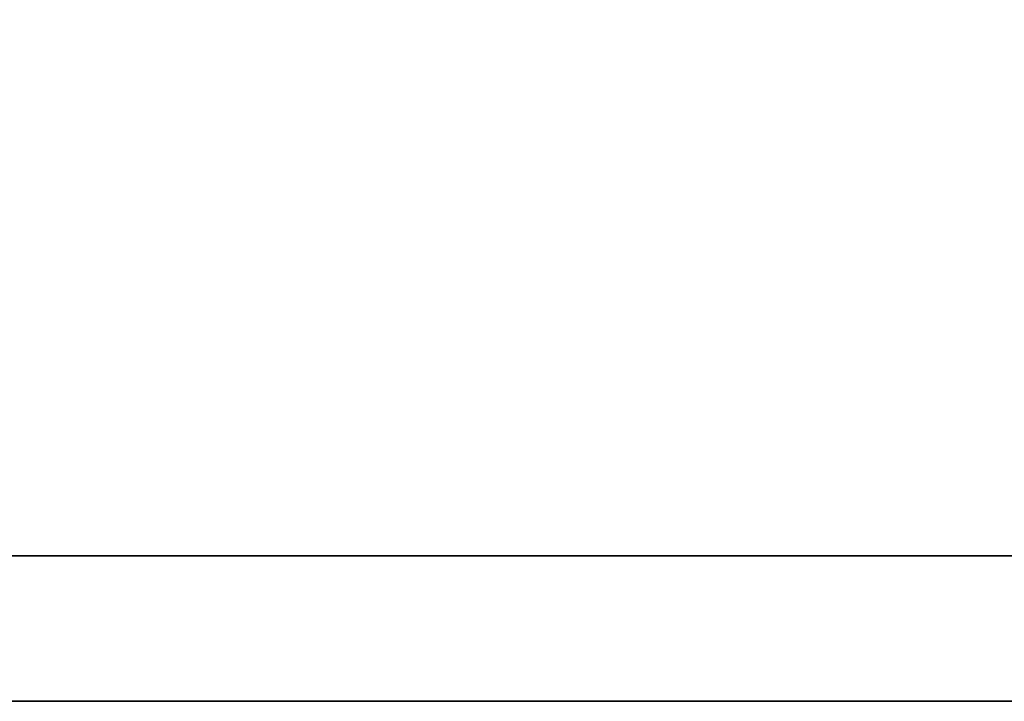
# Model space of a CAD drawing. Header units: millimetres. Extents: x 917 to 1154, y -31 to 46.
# Tile 39 of 53: x 1096.313 to 1097.009, y -9.005 to -8.522. Entities that reach past the tile are written whole.
import ezdxf

# ---------------------------------------------------------------- set-up
doc = ezdxf.new("R2010")
doc.units = ezdxf.units.MM
doc.header["$LTSCALE"] = 0.15
doc.layers.add('DIM', color=4, linetype='CONTINUOUS')
doc.layers.add('layer 1', color=7, linetype='CONTINUOUS')

# ---------------------------------------------------------------- blocks, each defined once
blk = doc.blocks.new('TBI MOTION logo(完整正式版)')
at = {"layer": 'layer 1', "color": 22, "lineweight": 35}
blk.add_open_spline([(75.90875, -9.47875), (75.90875, -9.47875), (75.90875, -12.28625), (75.90875, -12.28625), (75.90875, -12.28625), (75.90875, -12.28625), (75.90875, -12.47875), (75.90875, -12.47875), (75.90875, -12.47875), (75.90875, -12.47875), (75.71625, -12.47875), (75.71625, -12.47875), (75.71625, -12.47875), (75.71625, -12.47875), (-88.32875, -12.47875), (-88.32875, -12.47875), (-88.32875, -12.47875), (-88.32875, -12.47875), (-88.32875, -13.29375), (-88.32875, -13.29375), (-88.32875, -13.29375), (-88.32875, -13.29375), (82.89125, -13.29375), (82.89125, -13.29375), (82.89125, -13.29375), (82.89125, -13.29375), (75.90875, -9.47875), (75.90875, -9.47875)], degree=3, knots=[0, 0, 0, 0, 0.1428571, 0.1428571, 0.1428571, 0.1428572, 0.2857143, 0.2857143, 0.2857143, 0.2857143, 0.4285714, 0.4285714, 0.4285714, 0.4285714, 0.5714286, 0.5714286, 0.5714286, 0.5714286, 0.7142857, 0.7142857, 0.7142857, 0.7142857, 0.8571429, 0.8571429, 0.8571429, 0.8571429, 1, 1, 1, 1], dxfattribs=at)

msp = doc.modelspace()

# ---------------------------------------------------------------- block references
at = {"layer": 'DIM', "color": 0, "xscale": 0.1265115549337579, "yscale": 0.1265115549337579, "zscale": 0.1265115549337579}
msp.add_blockref('TBI MOTION logo(完整正式版)', (1094.02563, -7.32305), dxfattribs=at)

doc.saveas('drawing.dxf')
